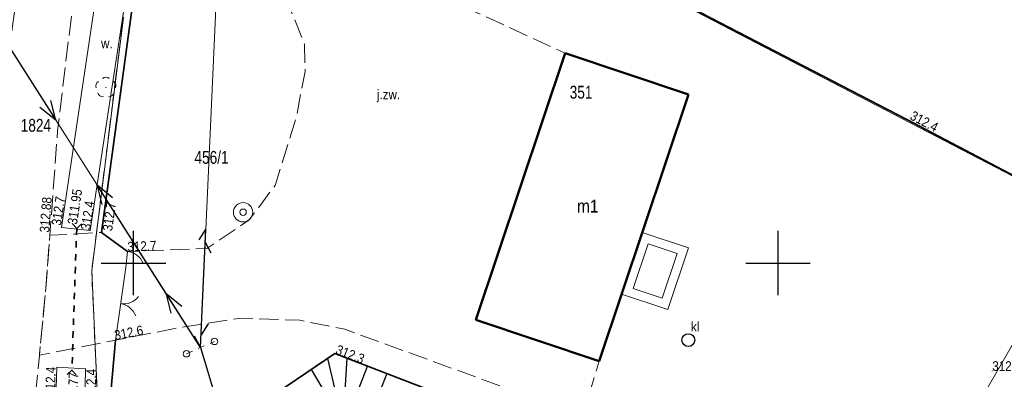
# Model space of a CAD drawing. Header units: metres. Extents: x 7523615 to 7533948, y 5492686 to 5502120.
# Tile 207 of 256: x 7531291 to 7531368, y 5497091 to 5497119. Entities that reach past the tile are written whole.
import ezdxf
from ezdxf.enums import TextEntityAlignment as Align

# ---------------------------------------------------------------- set-up
doc = ezdxf.new("R2010")
doc.units = ezdxf.units.M
for name, pattern in [('1.0_0.5', [1.5, 1, -0.5]), ('1.5_0.5', [2, 1.5, -0.5]), ('219-500', [0]), ('egkk-500', [2, 1.5, -0.5]), ('egug-500', [1, 0.5, -0.5]), ('otkz_500', [1, 0.5, -0.5]), ('otob_500', [0]), ('otof_500', [0]), ('suep_nn_500', [0]), ('supp_500', [1, 0.5, -0.5]), ('sutp_500', [0])]:
    doc.linetypes.add(name, pattern=pattern)
doc.layers.get('0').update_dxf_attribs({"color": 2, "lineweight": 5})
doc.styles.get("Standard").update_dxf_attribs({"font": 'Working1250', "width": 0.75})
doc.linetypes.add('902-500', pattern='A,3.75,0,[1,ksztalty.shx,S=0.5,R=0,X=0,Y=0],3.75', length=7.5)

# ---------------------------------------------------------------- blocks, each defined once
blk = doc.blocks.new('203')
at = {"linetype": 'Continuous', "lineweight": 0}
h = blk.add_hatch(color=0, dxfattribs=at)
edge = h.paths.add_edge_path()
edge.add_arc((0, 0), 0.045, 0, 360)
blk = doc.blocks.new('PW01')
at = {"linetype": 'Continuous', "lineweight": 13}
h = blk.add_hatch(color=0, dxfattribs=at)
edge = h.paths.add_edge_path()
edge.add_arc((0, 0), 0.045, 0, 360)
blk = doc.blocks.new('OP021')
at = {"linetype": 'Continuous', "lineweight": 13}
h = blk.add_hatch(color=0, dxfattribs=at)
edge = h.paths.add_edge_path()
edge.add_arc((0, 0), 0.05, 0, 360)
at = {"color": 0, "linetype": 'Continuous', "lineweight": 13}
for centre, start, end in [((0, 0.4), 49.272, 130.728), ((-0.38, 0.124), 121.308, 202.548), ((0.38, 0.124), 337.452, 58.692), ((-0.235, -0.324), 193.221, 274.871), ((0.235, -0.324), 265.129, 346.779)]:
    blk.add_arc(centre, 0.4, start, end, dxfattribs=at)
blk = doc.blocks.new('US13')
at = {"color": 0, "linetype": 'Continuous', "lineweight": 13}
for radius in [0.75, 0.25]:
    blk.add_circle((0, 0), radius, dxfattribs=at)
blk = doc.blocks.new('SUKM')
at = {"color": 0, "linetype": 'Continuous'}
blk.add_circle((0, 0), 0.5, dxfattribs=at)
blk = doc.blocks.new('SM05')
at = {"color": 0, "linetype": 'Continuous', "lineweight": 13}
blk.add_circle((0, 0), 0.25, dxfattribs=at)
blk = doc.blocks.new('SUEP1')
at = {"color": 0, "linetype": 'Continuous'}
for p, q in [((0, 0), (5, 0)), ((5, 0), (3.5, 0.5)), ((5, 0), (3.5, -0.5)), ((5, 0), (15, 0)), ((15, 0), (13.5, 0.5)), ((15, 0), (13.5, -0.5))]:
    blk.add_line(p, q, dxfattribs=at)
blk = doc.blocks.new('SUTP')
at = {"color": 0, "linetype": 'Continuous'}
for p, q in [((0, 0), (0.866, 0.5)), ((0, 0), (9.232, 0)), ((1.866, -0.5), (1, 0)), ((7.366, -0.5), (8.232, 0)), ((9.232, 0), (8.366, 0.5))]:
    blk.add_line(p, q, dxfattribs=at)
blk = doc.blocks.new('OK02')
at = {"color": 0, "linetype": 'Continuous', "lineweight": 0}
for centre, start, end in [((-1.5, 0), 0, 60), ((1.5, 0), 120, 180)]:
    blk.add_arc(centre, 1.5, start, end, dxfattribs=at)
blk = doc.blocks.new('OK04')
at = {"color": 0, "linetype": 'Continuous', "lineweight": 0}
blk.add_arc((1.5, 0.001), 1.5, 120, 180, dxfattribs=at)
blk = doc.blocks.new('IB05')
at = {"color": 0, "linetype": 'Continuous', "lineweight": 13}
for q in [(0.354, 0.354), (0.354, -0.354)]:
    blk.add_line((0, 0), q, dxfattribs=at)
blk = doc.blocks.new('RAMKA500K')
at = {"color": 0}
for p, q in [((100, 97.5), (100, 102.5)), ((150, 97.5), (150, 102.5)), ((97.5, 100), (102.5, 100)), ((147.5, 100), (152.5, 100))]:
    blk.add_line(p, q, dxfattribs=at)

msp = doc.modelspace()

# ---------------------------------------------------------------- linework, layer by layer
at = {"layer": '000 Inne (niezydentyfikowane)', "color": 7, "linetype": 'CONTINUOUS', "lineweight": 25, "flags": 128}
for points in [[(7531315.06, 5497092.6), (7531316.24, 5497087.55)], [(7531316.56, 5497092.62), (7531316.4, 5497090.08)], [(7531318.14, 5497092.01), (7531316.42, 5497087.56)], [(7531313.78, 5497091.73), (7531315.01, 5497089.64)], [(7531319.64, 5497091.43), (7531318.92, 5497089.56)]]:
    msp.add_lwpolyline(points, dxfattribs=at)
at = {"layer": '217-kontur klasyfikacyjny', "color": 7, "linetype": 'egkk-500', "lineweight": 18, "flags": 128}
for points in [[(7531299.21, 5497119.09), (7531296.76, 5497099.4)], [(7531296.76, 5497099.4), (7531297.48, 5497083.06)]]:
    msp.add_lwpolyline(points, dxfattribs=at)
at = {"layer": '218-kontur użytku gruntowego', "color": 7, "linetype": 'egug-500', "lineweight": 18, "flags": 128}
for points in [[(7531299.21, 5497119.09), (7531296.76, 5497099.4)], [(7531296.76, 5497099.4), (7531297.48, 5497083.06)]]:
    msp.add_lwpolyline(points, dxfattribs=at)
at = {"layer": '219-działka ewidencyjna', "color": 3, "linetype": '219-500', "lineweight": 18, "flags": 128}
for points in [[(7531305.79, 5497139.25), (7531374.9, 5497103.29)], [(7531296.76, 5497099.4), (7531299.21, 5497119.09)], [(7531296.76, 5497099.4), (7531297.48, 5497083.06)]]:
    msp.add_lwpolyline(points, dxfattribs=at)
at = {"layer": '312-budynek ewidencyjny', "color": 7, "linetype": 'CONTINUOUS', "lineweight": 50, "flags": 128}
for points in [[(7531326.55, 5497095.59), (7531333.49, 5497116.31)], [(7531333.49, 5497116.31), (7531343.06, 5497113.1)], [(7531343.06, 5497113.1), (7531336.12, 5497092.38)], [(7531336.12, 5497092.38), (7531326.55, 5497095.59)]]:
    msp.add_lwpolyline(points, dxfattribs=at)
at = {"layer": 'brama', "color": 7, "linetype": 'otob_500', "lineweight": 18, "flags": 128}
msp.add_lwpolyline([(7531299.4, 5497099.67), (7531298.59, 5497094.01)], dxfattribs=at)
at = {"layer": 'furtka', "color": 7, "linetype": 'otof_500', "lineweight": 18, "flags": 128}
msp.add_lwpolyline([(7531299.54, 5497100.9), (7531299.4, 5497099.67)], dxfattribs=at)
at = {"layer": 'jezdnia', "color": 7, "linetype": '1.5_0.5', "lineweight": 18, "flags": 128}
for points in [[(7531335.97, 5497170.49), (7531322.66, 5497161.06), (7531320.49, 5497159.25), (7531315.97, 5497155.47), (7531311.38, 5497151.64), (7531306.55, 5497146.53), (7531304.05, 5497142.7), (7531301.41, 5497138.34), (7531297.96, 5497131.14), (7531296.33, 5497125.46), (7531295.23, 5497119.61), (7531294.11, 5497110.28), (7531293.51, 5497102.16), (7531293.2, 5497098.06), (7531292.7, 5497092.84), (7531291.45, 5497079.93), (7531287.96, 5497079.13), (7531288.38, 5497093.23), (7531288.47, 5497096.36), (7531289.02, 5497102.86), (7531290.23, 5497115.86), (7531291.5, 5497124.44), (7531292.3, 5497128.03), (7531293.42, 5497132.02), (7531295.52, 5497136.59), (7531297.34, 5497140.14), (7531299.57, 5497143.86), (7531301.1, 5497146.17), (7531302.06, 5497147.43), (7531303.27, 5497149.27), (7531305.95, 5497152.34), (7531310.18, 5497156.42), (7531315.3, 5497160.43), (7531333.58, 5497173.95), (7531349.31, 5497185.24), (7531356.99, 5497191.27), (7531357.64, 5497191.81), (7531360.56, 5497194.58), (7531366.24, 5497200.87), (7531372.67, 5497211.12), (7531373.96, 5497214.02), (7531380.53, 5497231.21), (7531382.97, 5497235.88), (7531385.61, 5497240.22), (7531388.48, 5497244.57), (7531394.05, 5497251.71), (7531403.47, 5497261.79), (7531406.45, 5497258.59), (7531397.42, 5497248.94), (7531391.78, 5497241.66), (7531386.86, 5497233.84), (7531384.76, 5497229.82), (7531382.56, 5497224.75), (7531377.91, 5497212.15), (7531375.12, 5497206.28), (7531369.49, 5497198.06), (7531365.33, 5497193.25), (7531352.08, 5497182.08)], [(7531304.63, 5497135.42), (7531325.91, 5497119.78), (7531333.49, 5497116.31), (7531326.55, 5497095.59), (7531336.12, 5497092.38), (7531334.86, 5497088.12), (7531316.39, 5497094.86), (7531312.9, 5497095.56), (7531308.18, 5497095.71), (7531303.33, 5497094.94), (7531298.59, 5497094.01), (7531292.7, 5497092.84), (7531293.2, 5497098.06), (7531293.51, 5497102.16), (7531297.52, 5497102.38), (7531299.54, 5497100.9), (7531305.68, 5497101.13), (7531308.98, 5497103.35), (7531310.98, 5497106.03), (7531312.63, 5497111.32), (7531313.31, 5497114.89), (7531313.26, 5497117.01), (7531311.01, 5497122.65), (7531308.78, 5497126.36), (7531305.76, 5497128.8), (7531302.5, 5497130.51), (7531297.96, 5497131.14), (7531301.41, 5497138.34)]]:
    msp.add_lwpolyline(points, close=True, dxfattribs=at)
at = {"layer": 'ogrodzenie trwałe', "color": 7, "linetype": '902-500', "lineweight": 35, "flags": 128}
for points in [[(7531312.37, 5497148.9), (7531308.48, 5497143.67), (7531305.97, 5497139.15), (7531306.2, 5497139.06), (7531359.99, 5497111.14), (7531374.95, 5497103.29), (7531384.58, 5497099.23)], [(7531299.54, 5497100.9), (7531297.52, 5497102.38), (7531300.68, 5497125.57), (7531301.5, 5497128.09), (7531302.5, 5497130.51)], [(7531298.59, 5497094.01), (7531297.64, 5497083.28), (7531300.77, 5497083.63), (7531303.57, 5497084.8), (7531315.62, 5497092.98), (7531333.57, 5497086.05), (7531336.09, 5497085.03), (7531356.86, 5497076.96)]]:
    msp.add_lwpolyline(points, dxfattribs=at)
at = {"layer": 'przepust', "color": 7, "linetype": 'otkz_500', "lineweight": 35, "flags": 128}
msp.add_lwpolyline([(7531295.59, 5497102.7), (7531295.22, 5497091.68)], dxfattribs=at)
at = {"layer": 'przewód elektroenergetyczny niskiego napięcia', "color": 1, "linetype": 'suep_nn_500', "lineweight": 18, "flags": 128}
for points in [[(7531305.2, 5497093.44), (7531285.92, 5497123.75)], [(7531314.91, 5497061.46), (7531305.2, 5497093.44)]]:
    msp.add_lwpolyline(points, dxfattribs=at)
at = {"layer": 'przewód telekomunikacyjny napowietrzny', "color": 30, "linetype": 'sutp_500', "lineweight": 18, "flags": 128}
for points in [[(7531307.16, 5497136.98), (7531305.2, 5497093.44)], [(7531305.2, 5497093.44), (7531307.16, 5497136.98)]]:
    msp.add_lwpolyline(points, dxfattribs=at)
at = {"layer": 'przewód wodociągowy', "color": 7, "linetype": 'CONTINUOUS', "lineweight": 18, "flags": 128}
msp.add_lwpolyline([(7531461.71, 5497312.88), (7531461.16, 5497312.33), (7531454.53, 5497305.84), (7531461.78, 5497298.42), (7531489.31, 5497274.25), (7531488.96, 5497273.62), (7531457.04, 5497229.92), (7531456.59, 5497229.54), (7531456.26, 5497228.97), (7531433.29, 5497194.69), (7531424.68, 5497181.88), (7531403.43, 5497146.64), (7531397.66, 5497141.71), (7531384.68, 5497122.35), (7531362.02, 5497082.93), (7531350, 5497063.58), (7531345.45, 5497055.93), (7531342.5, 5497044.04), (7531331.08, 5497031.38)], dxfattribs=at)
at = {"layer": 'rów przydrożny (poligon)', "color": 7, "linetype": 'CONTINUOUS', "lineweight": 18, "flags": 128}
for points in [[(7531301.32, 5497130.36), (7531300.17, 5497125.84), (7531296.64, 5497102.53), (7531294.4, 5497102.76), (7531297.9, 5497126.24), (7531299.25, 5497130.76), (7531300.39, 5497130.56)], [(7531294.06, 5497091.92), (7531296.28, 5497091.78), (7531296.1, 5497082.24), (7531293.75, 5497082.24)]]:
    msp.add_lwpolyline(points, close=True, dxfattribs=at)
at = {"layer": 'skarpa nieumocniona', "color": 7, "linetype": '1.0_0.5', "lineweight": 18, "flags": 128}
msp.add_lwpolyline([(7531366.97, 5497085.2), (7531370.05, 5497083.66), (7531368.54, 5497080.92), (7531363.79, 5497073.8), (7531359.45, 5497072.65), (7531355.47, 5497073.06), (7531345.91, 5497076.24), (7531333.36, 5497083.16), (7531319.86, 5497087.82), (7531311.5, 5497087.2), (7531300.27, 5497081.23), (7531293.63, 5497078.65), (7531292.2, 5497080.1), (7531300.77, 5497083.63), (7531303.57, 5497084.8), (7531315.62, 5497092.98), (7531333.57, 5497086.05), (7531336.09, 5497085.03), (7531356.74, 5497076.64), (7531362.7, 5497078.87), (7531365.77, 5497083.32)], close=True, dxfattribs=at)
msp.add_lwpolyline([(7531366.97, 5497085.2), (7531370.05, 5497083.66), (7531368.54, 5497080.92), (7531363.79, 5497073.8), (7531359.45, 5497072.65), (7531355.47, 5497073.06), (7531345.91, 5497076.24), (7531333.36, 5497083.16), (7531319.86, 5497087.82), (7531311.5, 5497087.2), (7531300.27, 5497081.23), (7531293.63, 5497078.65), (7531292.2, 5497080.1), (7531300.77, 5497083.63), (7531303.57, 5497084.8), (7531315.62, 5497092.98), (7531333.57, 5497086.05), (7531336.09, 5497085.03), (7531356.74, 5497076.64), (7531362.7, 5497078.87), (7531365.77, 5497083.32)], close=True, dxfattribs=at)
at = {"layer": 'słup przewodów napowietrznych', "color": 7, "linetype": 'supp_500', "lineweight": 18, "flags": 128}
msp.add_lwpolyline([(7531304.11, 5497092.96), (7531306.28, 5497093.92)], dxfattribs=at)
at = {"layer": 'taras', "color": 0, "lineweight": 18}
for p, q in [((7531337.87, 5497097.59), (7531339.47, 5497102.38)), ((7531339.47, 5497102.38), (7531343.06, 5497101.18)), ((7531338.764, 5497098.036), (7531339.917, 5497101.485)), ((7531339.917, 5497101.485), (7531342.166, 5497100.734)), ((7531343.06, 5497101.18), (7531341.46, 5497096.39)), ((7531342.166, 5497100.734), (7531341.013, 5497097.285)), ((7531341.46, 5497096.39), (7531337.87, 5497097.59)), ((7531341.013, 5497097.285), (7531338.764, 5497098.036))]:
    msp.add_line(p, q, dxfattribs=at)

# ---------------------------------------------------------------- block references
at = {"layer": '203-punkt graniczny', "color": 3, "linetype": 'CONTINUOUS', "lineweight": 18}
msp.add_blockref('203', (7531296.76, 5497099.4), dxfattribs=at)
at = {"layer": 'brama', "color": 7, "linetype": 'CONTINUOUS', "lineweight": 18, "rotation": 261.856}
msp.add_blockref('OK02', (7531298.995, 5497096.84), dxfattribs=at)
at = {"layer": 'drzewo liściaste', "color": 7, "linetype": 'CONTINUOUS', "lineweight": 18}
msp.add_blockref('OP021', (7531297.86, 5497113.64), dxfattribs=at)
at = {"layer": 'furtka', "color": 7, "linetype": 'CONTINUOUS', "lineweight": 18, "rotation": 263.506}
msp.add_blockref('OK04', (7531299.54, 5497100.9), dxfattribs=at)
at = {"layer": 'osadnik  szambo', "color": 7, "linetype": 'CONTINUOUS', "lineweight": 18}
msp.add_blockref('SUKM', (7531343.04, 5497094.02), dxfattribs=at)
at = {"layer": 'pikieta naturalna', "color": 7, "linetype": 'CONTINUOUS', "lineweight": 13}
for p in [(7531359.99, 5497111.14), (7531294.4, 5497102.76), (7531296.64, 5497102.53), (7531297.52, 5497102.38), (7531299.54, 5497100.9), (7531298.59, 5497094.01), (7531315.62, 5497092.98), (7531294.06, 5497091.92), (7531296.28, 5497091.78), (7531366.62, 5497091.63)]:
    msp.add_blockref('PW01', p, dxfattribs=at)
at = {"layer": 'pikieta sztuczna', "color": 7, "linetype": 'CONTINUOUS', "lineweight": 13}
for p in [(7531295.59, 5497102.7), (7531293.51, 5497102.16), (7531295.22, 5497091.68)]:
    msp.add_blockref('PW01', p, dxfattribs=at)
at = {"layer": 'przepust', "color": 7, "linetype": 'CONTINUOUS', "lineweight": 35}
for p, rotation in [((7531295.59, 5497102.7), 448.077), ((7531295.22, 5497091.68), 268.077)]:
    msp.add_blockref('IB05', p, dxfattribs=dict(at, rotation=rotation))
at = {"layer": 'przewód elektroenergetyczny niskiego napięcia', "color": 1, "linetype": 'CONTINUOUS', "lineweight": 18}
for p, rotation in [((7531285.92, 5497123.75), 302.46), ((7531305.2, 5497093.44), 122.46), ((7531305.2, 5497093.44), 286.89)]:
    msp.add_blockref('SUEP1', p, dxfattribs=dict(at, rotation=rotation))
at = {"layer": 'przewód telekomunikacyjny napowietrzny', "color": 30, "linetype": 'CONTINUOUS', "lineweight": 18, "rotation": 87.423}
msp.add_blockref('SUTP', (7531305.2, 5497093.44), dxfattribs=at)
at = {"layer": 'studnia zwykła', "color": 7, "linetype": 'CONTINUOUS', "lineweight": 18}
msp.add_blockref('US13', (7531308.5, 5497103.95), dxfattribs=at)
at = {"layer": 'słup przewodów napowietrznych', "color": 7, "linetype": 'CONTINUOUS', "lineweight": 18}
for p in [(7531306.28, 5497093.92), (7531304.11, 5497092.96)]:
    msp.add_blockref('SM05', p, dxfattribs=at)
at = {"layer": 'Wstawianie ramki sekcyjnej z opisem', "color": 7, "linetype": 'CONTINUOUS', "lineweight": 13}
msp.add_blockref('RAMKA500K', (7531200, 5497000), dxfattribs=at)

# ---------------------------------------------------------------- texts
at = {"layer": '211-numer działki ewidencyjnej', "color": 3, "linetype": 'CONTINUOUS', "lineweight": 18, "width": 0.79}
for s, p in [('1824', (7531291.25, 5497110.2)), ('456/1', (7531304.73, 5497107.71))]:
    msp.add_text(s, height=1, dxfattribs=at).set_placement(p)
at = {"layer": '312-oznaczenie budynku ewidencyjnego', "color": 7, "linetype": 'CONTINUOUS', "lineweight": 18, "width": 0.79}
msp.add_text('351', height=1, dxfattribs=at).set_placement((7531333.84, 5497112.77))
at = {"layer": '312-oznaczenie budynku ewidencyjnego-Atr117', "color": 7, "width": 0.9}
msp.add_text('m1', height=1, dxfattribs=at).set_placement((7531335.24, 5497104.43), align=Align.MIDDLE_CENTER)
at = {"layer": 'jezdnia-Atr17', "color": 7, "width": 0.9}
msp.add_text('j.zw.', height=0.75, dxfattribs=at).set_placement((7531318.88, 5497112.72))
at = {"layer": 'osadnik  szambo-Atr17', "color": 7, "width": 0.9}
msp.add_text('kl', height=0.75, dxfattribs=at).set_placement((7531343.25, 5497094.69))
at = {"layer": 'pikieta naturalna-Atr2', "color": 7, "width": 0.9}
for s, rotation, p in [('312.4', 332.354, (7531360.17, 5497111.2)), ('312.7', 81.522, (7531294.37, 5497102.88)), ('312.4', 81.389, (7531296.64, 5497102.53)), ('312.7', 82.24, (7531298.34, 5497102.45)), ('312.7', 2.145, (7531299.54, 5497100.9)), ('312.6', 11.1, (7531298.59, 5497094.01)), ('312.3', 338.89, (7531315.62, 5497092.98)), ('312.4', 88.166, (7531293.9, 5497089.68)), ('312.4', 88.919, (7531297.06, 5497089.52))]:
    msp.add_text(s, height=0.75, rotation=rotation, dxfattribs=at).set_placement(p)
msp.add_text('312.3', height=0.75, dxfattribs=at).set_placement((7531366.62, 5497091.63))
at = {"layer": 'pikieta sztuczna-Atr2', "color": 7, "width": 0.9}
for s, rotation, p in [('311.95', 81.389, (7531295.61, 5497102.96)), ('312.88', 85.774, (7531293.46, 5497102.35)), ('311.77', 88.166, (7531295.64, 5497088.75))]:
    msp.add_text(s, height=0.75, rotation=rotation, dxfattribs=at).set_placement(p)
at = {"layer": 'rów przydrożny (poligon)-Atr17', "color": 7, "width": 0.9}
msp.add_text('w.', height=0.75, dxfattribs=at).set_placement((7531297.48, 5497116.69))

doc.saveas('drawing.dxf')
